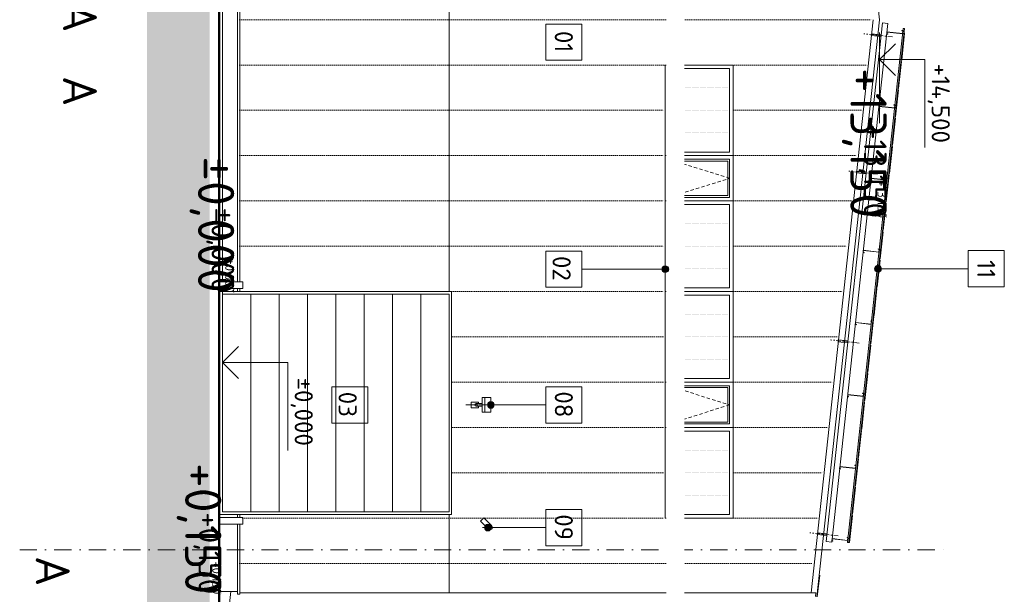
# Model space of a CAD drawing. Header units: millimetres. Extents: x -725694 to 4766210, y -2984614 to 2187451.
# Tile 21 of 256: x -29905 to -8172, y -980 to 11700. Entities that reach past the tile are written whole.
import ezdxf
from ezdxf import colors
from ezdxf.entities.mleader import LeaderData, LeaderLine
from ezdxf.enums import TextEntityAlignment as Align
from ezdxf.math import Vec2, Vec3

# ---------------------------------------------------------------- set-up
doc = ezdxf.new("R2010")
doc.units = ezdxf.units.MM
for name, pattern in [('CARKOVANA', [5, 3, -2]), ('CENTERX2', [101.6, 63.5, -12.7, 12.7, -12.7]), ('DASHDOT', [25.4, 12.7, -6.35, 0, -6.35]), ('DIVIDE', [31.75, 12.7, -6.35, 0, -6.35, 0, -6.35]), ('DOT', [6.35, 0, -6.35])]:
    doc.linetypes.add(name, pattern=pattern)
for name, color, linetype in [('0 @ 1', 7, 'Continuous'), ('0 @ 10', 7, 'Continuous'), ('0 @ 100', 7, 'Continuous'), ('0 @ 200', 7, 'Continuous'), ('0 @ 250 (1)', 7, 'Continuous'), ('0 @ 250 (2)', 7, 'Continuous'), ('0 @ 400', 7, 'Continuous')]:
    doc.layers.add(name, color=color, linetype=linetype)
for name, color, linetype, lineweight in [('A99_FVE_řez', 7, 'Continuous', 5), ('A99_N_kce-pohl', 7, 'Continuous', 9), ('A99_N_koty-200-vysk', 7, 'Continuous', 9), ('A99_N_leg-text', 7, 'Continuous', 9), ('A99_N_osy', 7, 'CENTERX2', 9), ('A99_N_sraf', 7, 'Continuous', 0), ('A99_N_sraf @ 200', 7, 'Continuous', 0), ('A99_N_txt-popis-200', 7, 'Continuous', 5), ('A99_N_txt-popis-50 @ 200', 7, 'Continuous', 9), ('A99_S_kce-pohl', 7, 'Continuous', 5), ('PBS - odstupy', 1, 'DIVIDE', 30)]:
    doc.layers.add(name, color=color, linetype=linetype, lineweight=lineweight)
doc.styles.add('A99_kota', font='isocpeur.ttf', dxfattribs={"height": 2})
doc.styles.add('A99_popis', font='isocpeur.ttf')
doc.styles.add('ad_popis 100', font='isocpeur.ttf', dxfattribs={"height": 200})
doc.styles.add('ISOCPEUR_2', font='isocpeur.ttf', dxfattribs={"height": 2})

# ---------------------------------------------------------------- blocks, each defined once
blk = doc.blocks.new('*U149')
at = {"color": 0, "linetype": 'ByBlock', "lineweight": -2}
blk.add_line((3, 0), (-7, 0), dxfattribs=at)
for points in [[(0, 0), (0, 7.2), (0, 7.2), (-9.7, 7.2)], [(1.75, 1.75), (0, 0), (-1.75, 1.75)]]:
    blk.add_lwpolyline(points, dxfattribs=at)
at = {"color": 0, "linetype": 'ByBlock', "lineweight": -2, "style": 'A99_kota'}
blk.add_attdef('VYSKA', text='', height=2, dxfattribs=at).set_placement((-2, 9.95), align=Align.TOP_RIGHT)
blk.add_attdef('POPIS', text='', height=2, dxfattribs=at).set_placement((-9.2, 6.7), align=Align.TOP_LEFT)
blk = doc.blocks.new('*U6416')
at = {"layer": 'A99_N_koty-200-vysk', "lineweight": 5}
ref = blk.add_blockref('*U149', (-25425, 4135), dxfattribs=dict(at, xscale=-200, yscale=200, zscale=200, rotation=269.9999999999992))
ref.add_attrib('VYSKA', '±0,000', dxfattribs={"layer": '0 @ 400', "color": 0, "linetype": 'ByBlock', "lineweight": -2, "height": 800, "rotation": 270, "style": 'A99_kota'}).set_placement((-25170, 5675), align=Align.TOP_RIGHT)
ref = blk.add_blockref('*U149', (-25425, 4135), dxfattribs=dict(at, xscale=-200, yscale=200, zscale=200, rotation=269.9999999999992))
ref.add_attrib('VYSKA', '±0,000', dxfattribs={"layer": '0 @ 250 (1)', "color": 0, "linetype": 'ByBlock', "lineweight": -2, "height": 500, "rotation": 270, "style": 'A99_kota'}).set_placement((-25170, 5675), align=Align.TOP_RIGHT)
ref = blk.add_blockref('*U149', (-25425, 4135), dxfattribs=dict(at, xscale=-200, yscale=200, zscale=200, rotation=269.9999999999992))
ref.add_attrib('VYSKA', '±0,000', dxfattribs={"layer": '0 @ 250 (2)', "color": 0, "linetype": 'ByBlock', "lineweight": -2, "height": 500, "rotation": 270, "style": 'A99_kota'}).set_placement((-25170, 5675), align=Align.TOP_RIGHT)
ref = blk.add_blockref('*U149', (-25425, 4135), dxfattribs=dict(at, xscale=-200, yscale=200, zscale=200, rotation=269.9999999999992))
ref.add_attrib('VYSKA', '±0,000', dxfattribs={"layer": '0 @ 100', "color": 0, "linetype": 'ByBlock', "lineweight": -2, "height": 200, "rotation": 270, "style": 'A99_kota'}).set_placement((-25170, 5675), align=Align.TOP_RIGHT)
ref = blk.add_blockref('*U149', (-25425, 4135), dxfattribs=dict(at, xscale=-200, yscale=200, zscale=200, rotation=269.9999999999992))
ref.add_attrib('VYSKA', '±0,000', dxfattribs={"layer": '0 @ 10', "color": 0, "linetype": 'ByBlock', "lineweight": -2, "height": 20, "rotation": 270, "style": 'A99_kota'}).set_placement((-25170, 5675), align=Align.TOP_RIGHT)
ref = blk.add_blockref('*U149', (-25425, 4135), dxfattribs=dict(at, xscale=-200, yscale=200, zscale=200, rotation=269.9999999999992))
ref.add_attrib('VYSKA', '±0,000', dxfattribs={"layer": '0 @ 1', "color": 0, "linetype": 'ByBlock', "lineweight": -2, "height": 2, "rotation": 270, "style": 'A99_kota'}).set_placement((-25170, 5675), align=Align.TOP_RIGHT)
ref = blk.add_blockref('*U149', (-25425, 4135), dxfattribs=dict(at, xscale=-200, yscale=200, zscale=200, rotation=269.9999999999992))
ref.add_attrib('VYSKA', '±0,000', dxfattribs={"layer": '0 @ 200', "color": 0, "linetype": 'ByBlock', "lineweight": -2, "height": 400, "rotation": 270, "style": 'A99_kota'}).set_placement((-23435, 2295), align=Align.TOP_RIGHT)
blk = doc.blocks.new('*U146')
at = {"color": 0, "linetype": 'ByBlock', "lineweight": -2}
blk.add_line((3, 0), (-7, 0), dxfattribs=at)
for points in [[(0, 0), (0, 5), (0, 5), (-9.7, 5)], [(1.75, 1.75), (0, 0), (-1.75, 1.75)]]:
    blk.add_lwpolyline(points, dxfattribs=at)
at = {"color": 0, "linetype": 'ByBlock', "lineweight": -2, "style": 'A99_kota'}
blk.add_attdef('VYSKA', text='', height=2, dxfattribs=at).set_placement((-2, 7.75), align=Align.TOP_RIGHT)
blk.add_attdef('POPIS', text='', height=2, dxfattribs=at).set_placement((-9.2, 4.5), align=Align.TOP_LEFT)
blk = doc.blocks.new('*U6421')
at = {"layer": 'A99_N_koty-200-vysk', "lineweight": 5}
ref = blk.add_blockref('*U146', (-25275, -2040), dxfattribs=dict(at, xscale=-200, yscale=200, zscale=200, rotation=269.9999999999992))
ref.add_attrib('VYSKA', '+0,150', dxfattribs={"layer": '0 @ 400', "color": 0, "linetype": 'ByBlock', "lineweight": -2, "height": 800, "rotation": 270, "style": 'A99_kota'}).set_placement((-25455, -980), align=Align.TOP_RIGHT)
ref = blk.add_blockref('*U146', (-25275, -2040), dxfattribs=dict(at, xscale=-200, yscale=200, zscale=200, rotation=269.9999999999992))
ref.add_attrib('VYSKA', '+0,150', dxfattribs={"layer": '0 @ 250 (1)', "color": 0, "linetype": 'ByBlock', "lineweight": -2, "height": 500, "rotation": 270, "style": 'A99_kota'}).set_placement((-25455, -980), align=Align.TOP_RIGHT)
ref = blk.add_blockref('*U146', (-25275, -2040), dxfattribs=dict(at, xscale=-200, yscale=200, zscale=200, rotation=269.9999999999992))
ref.add_attrib('VYSKA', '+0,150', dxfattribs={"layer": '0 @ 250 (2)', "color": 0, "linetype": 'ByBlock', "lineweight": -2, "height": 500, "rotation": 270, "style": 'A99_kota'}).set_placement((-25455, -980), align=Align.TOP_RIGHT)
ref = blk.add_blockref('*U146', (-25275, -2040), dxfattribs=dict(at, xscale=-200, yscale=200, zscale=200, rotation=269.9999999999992))
ref.add_attrib('VYSKA', '+0,150', dxfattribs={"layer": '0 @ 100', "color": 0, "linetype": 'ByBlock', "lineweight": -2, "height": 200, "rotation": 270, "style": 'A99_kota'}).set_placement((-25455, -980), align=Align.TOP_RIGHT)
ref = blk.add_blockref('*U146', (-25275, -2040), dxfattribs=dict(at, xscale=-200, yscale=200, zscale=200, rotation=269.9999999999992))
ref.add_attrib('VYSKA', '+0,150', dxfattribs={"layer": '0 @ 10', "color": 0, "linetype": 'ByBlock', "lineweight": -2, "height": 20, "rotation": 270, "style": 'A99_kota'}).set_placement((-25455, -980), align=Align.TOP_RIGHT)
ref = blk.add_blockref('*U146', (-25275, -2040), dxfattribs=dict(at, xscale=-200, yscale=200, zscale=200, rotation=269.9999999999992))
ref.add_attrib('VYSKA', '+0,150', dxfattribs={"layer": '0 @ 1', "color": 0, "linetype": 'ByBlock', "lineweight": -2, "height": 2, "rotation": 270, "style": 'A99_kota'}).set_placement((-25455, -980), align=Align.TOP_RIGHT)
ref = blk.add_blockref('*U146', (-25275, -2040), dxfattribs=dict(at, xscale=-200, yscale=200, zscale=200, rotation=269.9999999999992))
ref.add_attrib('VYSKA', '+0,150', dxfattribs={"layer": '0 @ 200', "color": 0, "linetype": 'ByBlock', "lineweight": -2, "height": 400, "rotation": 270, "style": 'A99_kota'}).set_placement((-23725, -3880), align=Align.TOP_RIGHT)
blk = doc.blocks.new('*U148')
at = {"color": 0, "linetype": 'ByBlock', "lineweight": -2}
blk.add_line((3, 0), (-7, 0), dxfattribs=at)
for points in [[(0, 0), (0, 5), (0, 5), (-9.7, 5)], [(1.75, 1.75), (0, 0), (-1.75, 1.75)]]:
    blk.add_lwpolyline(points, dxfattribs=at)
at = {"color": 0, "linetype": 'ByBlock', "lineweight": -2, "style": 'A99_kota'}
blk.add_attdef('VYSKA', text='', height=2, dxfattribs=at).set_placement((-2, 7.75), align=Align.TOP_RIGHT)
blk.add_attdef('POPIS', text='', height=2, dxfattribs=at).set_placement((-9.2, 4.5), align=Align.TOP_LEFT)
blk = doc.blocks.new('*U6422')
at = {"layer": 'A99_N_koty-200-vysk', "lineweight": 5}
ref = blk.add_blockref('*U148', (-10925, 10820), dxfattribs=dict(at, xscale=-200, yscale=200, zscale=200, rotation=269.9999999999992))
ref.add_attrib('VYSKA', '+14,500', dxfattribs={"layer": '0 @ 400', "color": 0, "linetype": 'ByBlock', "lineweight": -2, "height": 800, "rotation": 270, "style": 'A99_kota'}).set_placement((-9520, 28805), align=Align.TOP_RIGHT)
ref = blk.add_blockref('*U148', (-10925, 10820), dxfattribs=dict(at, xscale=-200, yscale=200, zscale=200, rotation=269.9999999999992))
ref.add_attrib('VYSKA', '+14,500', dxfattribs={"layer": '0 @ 250 (1)', "color": 0, "linetype": 'ByBlock', "lineweight": -2, "height": 500, "rotation": 270, "style": 'A99_kota'}).set_placement((-9520, 28805), align=Align.TOP_RIGHT)
ref = blk.add_blockref('*U148', (-10925, 10820), dxfattribs=dict(at, xscale=-200, yscale=200, zscale=200, rotation=269.9999999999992))
ref.add_attrib('VYSKA', '+14,500', dxfattribs={"layer": '0 @ 250 (2)', "color": 0, "linetype": 'ByBlock', "lineweight": -2, "height": 500, "rotation": 270, "style": 'A99_kota'}).set_placement((-9520, 28805), align=Align.TOP_RIGHT)
ref = blk.add_blockref('*U148', (-10925, 10820), dxfattribs=dict(at, xscale=-200, yscale=200, zscale=200, rotation=269.9999999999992))
ref.add_attrib('VYSKA', '+14,500', dxfattribs={"layer": '0 @ 100', "color": 0, "linetype": 'ByBlock', "lineweight": -2, "height": 200, "rotation": 270, "style": 'A99_kota'}).set_placement((-9520, 28805), align=Align.TOP_RIGHT)
ref = blk.add_blockref('*U148', (-10925, 10820), dxfattribs=dict(at, xscale=-200, yscale=200, zscale=200, rotation=269.9999999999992))
ref.add_attrib('VYSKA', '+14,500', dxfattribs={"layer": '0 @ 10', "color": 0, "linetype": 'ByBlock', "lineweight": -2, "height": 20, "rotation": 270, "style": 'A99_kota'}).set_placement((-9520, 28805), align=Align.TOP_RIGHT)
ref = blk.add_blockref('*U148', (-10925, 10820), dxfattribs=dict(at, xscale=-200, yscale=200, zscale=200, rotation=269.9999999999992))
ref.add_attrib('VYSKA', '+14,500', dxfattribs={"layer": '0 @ 1', "color": 0, "linetype": 'ByBlock', "lineweight": -2, "height": 2, "rotation": 270, "style": 'A99_kota'}).set_placement((-9520, 28805), align=Align.TOP_RIGHT)
ref = blk.add_blockref('*U148', (-10925, 10820), dxfattribs=dict(at, xscale=-200, yscale=200, zscale=200, rotation=269.9999999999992))
ref.add_attrib('VYSKA', '+14,500', dxfattribs={"layer": '0 @ 200', "color": 0, "linetype": 'ByBlock', "lineweight": -2, "height": 400, "rotation": 270, "style": 'A99_kota'}).set_placement((-9375, 8980), align=Align.TOP_RIGHT)
blk = doc.blocks.new('*U452')
at = {"color": 0, "linetype": 'ByBlock', "lineweight": -2}
blk.add_line((-3, 0), (7, 0), dxfattribs=at)
for points in [[(0, 0), (0, 5), (0, 5), (9.7, 5)], [(-1.75, 1.75), (0, 0), (1.75, 1.75)]]:
    blk.add_lwpolyline(points, dxfattribs=at)
at = {"color": 0, "linetype": 'ByBlock', "lineweight": -2, "style": 'A99_kota'}
for tag, p in [('VYSKA', (9.2, 7.75)), ('POPIS', (9.2, 4.5))]:
    blk.add_attdef(tag, text='', height=2, dxfattribs=at).set_placement(p, align=Align.TOP_RIGHT)
blk = doc.blocks.new('*U6454')
at = {"layer": 'A99_N_koty-200-vysk', "lineweight": 5}
ref = blk.add_blockref('*U452', (-12276, 25470), dxfattribs=dict(at, xscale=200, yscale=200, zscale=200, rotation=270))
ref.add_attrib('VYSKA', '+13,150', dxfattribs={"layer": '0 @ 200', "color": 0, "linetype": 'ByBlock', "lineweight": -2, "height": 400, "rotation": 270, "style": 'A99_kota'}).set_placement((-10726, 23630), align=Align.TOP_RIGHT)
ref = blk.add_blockref('*U452', (-12276, 25470), dxfattribs=dict(at, xscale=200, yscale=200, zscale=200, rotation=270))
ref.add_attrib('VYSKA', '+13,150', dxfattribs={"layer": '0 @ 100', "color": 0, "linetype": 'ByBlock', "lineweight": -2, "height": 200, "rotation": 270, "style": 'A99_kota'}).set_placement((-10771, 7321), align=Align.TOP_RIGHT)
ref = blk.add_blockref('*U452', (-12276, 25470), dxfattribs=dict(at, xscale=200, yscale=200, zscale=200, rotation=270))
ref.add_attrib('VYSKA', '+13,150', dxfattribs={"layer": '0 @ 1', "color": 0, "linetype": 'ByBlock', "lineweight": -2, "height": 2, "rotation": 270, "style": 'A99_kota'}).set_placement((-10771, 7321), align=Align.TOP_RIGHT)
ref = blk.add_blockref('*U452', (-12276, 25470), dxfattribs=dict(at, xscale=200, yscale=200, zscale=200, rotation=270))
ref.add_attrib('VYSKA', '+13,150', dxfattribs={"layer": '0 @ 400', "color": 0, "linetype": 'ByBlock', "lineweight": -2, "height": 800, "rotation": 270, "style": 'A99_kota'}).set_placement((-10771, 7321), align=Align.TOP_RIGHT)
ref = blk.add_blockref('*U452', (-12276, 25470), dxfattribs=dict(at, xscale=200, yscale=200, zscale=200, rotation=270))
ref.add_attrib('VYSKA', '+13,150', dxfattribs={"layer": '0 @ 10', "color": 0, "linetype": 'ByBlock', "lineweight": -2, "height": 20, "rotation": 270, "style": 'A99_kota'}).set_placement((-10771, 7321), align=Align.TOP_RIGHT)
ref = blk.add_blockref('*U452', (-12276, 25470), dxfattribs=dict(at, xscale=200, yscale=200, zscale=200, rotation=270))
ref.add_attrib('VYSKA', '+13,150', dxfattribs={"layer": '0 @ 250 (1)', "color": 0, "linetype": 'ByBlock', "lineweight": -2, "height": 500, "rotation": 270, "style": 'A99_kota'}).set_placement((-10771, 7321), align=Align.TOP_RIGHT)
ref = blk.add_blockref('*U452', (-12276, 25470), dxfattribs=dict(at, xscale=200, yscale=200, zscale=200, rotation=270))
ref.add_attrib('VYSKA', '+13,150', dxfattribs={"layer": '0 @ 250 (2)', "color": 0, "linetype": 'ByBlock', "lineweight": -2, "height": 500, "rotation": 270, "style": 'A99_kota'}).set_placement((-10771, 7321), align=Align.TOP_RIGHT)

msp = doc.modelspace()

# ---------------------------------------------------------------- hatches: boundary and pattern name
at = {"layer": 'A99_N_leg-text', "lineweight": 5}
h = msp.add_hatch(color=256, dxfattribs=at)
h.dxf.hatch_style = 1
edge = h.paths.add_edge_path()
edge.add_arc((-10960, 6205), 75, 0, 360)
at = {"layer": 'A99_N_sraf @ 200', "linetype": 'Continuous', "lineweight": 0}
h = msp.add_hatch(color=252, dxfattribs=at)
h.dxf.hatch_style = 1
h.paths.add_polyline_path([(-25710, 111540), (-27092.5, 111540), (-27092.5, -5780), (-25710, -5780)])

# ---------------------------------------------------------------- linework, layer by layer
at = {"layer": 'A99_FVE_řez', "lineweight": 5, "ltscale": 2}
for points in [[(-11982.2, 173.3), (-10742.1, 11616.3), (-10861.4, 11629.3), (-12101.5, 186.3)], [(-11631, 165.4), (-10401.7, 11509), (-10371.9, 11505.8), (-11601.2, 162.2)], [(-10419.1, 11395.2), (-10412.6, 11454.9), (-10432.5, 11457.1), (-10432, 11462), (-10407.1, 11459.3), (-10414.6, 11389.7), (-10757.6, 11426.9), (-10761.9, 11387.1), (-10742.1, 11385), (-10742.6, 11380), (-10767.5, 11382.7), (-10762.1, 11432.4), (-10419.1, 11395.2)], [(-10383.2, 11401.4), (-10373.3, 11400.3), (-10437.9, 10803.8), (-10447.8, 10804.9)], [(-10450.8, 10777.6), (-10440.9, 10776.5), (-10505.5, 10180), (-10515.4, 10181.1)], [(-10518.7, 10151.2), (-10508.7, 10150.2), (-10573.4, 9553.7), (-10583.3, 9554.7)], [(-10596.8, 9754.8), (-10590.4, 9814.5), (-10610.3, 9816.7), (-10609.7, 9821.6), (-10584.9, 9818.9), (-10592.4, 9749.3), (-10935.4, 9786.5), (-10939.7, 9746.7), (-10919.8, 9744.6), (-10920.4, 9739.6), (-10945.2, 9742.3), (-10939.8, 9792), (-10596.8, 9754.8)], [(-10586.3, 9527.4), (-10576.3, 9526.3), (-10641, 8929.8), (-10650.9, 8930.9)], [(-10653.9, 8903.5), (-10643.9, 8902.5), (-10708.6, 8306), (-10718.5, 8307)], [(-10721.8, 8277.2), (-10711.8, 8276.1), (-10776.5, 7679.6), (-10786.4, 7680.7)], [(-10769.2, 8164.2), (-10762.8, 8223.8), (-10782.6, 8226), (-10782.1, 8230.9), (-10757.2, 8228.2), (-10764.8, 8158.7), (-11107.8, 8195.8), (-11112.1, 8156.1), (-11092.2, 8153.9), (-11092.7, 8148.9), (-11117.6, 8151.6), (-11112.2, 8201.3), (-10769.2, 8164.2)], [(-10789.9, 7648.4), (-10780, 7647.3), (-10844.6, 7050.8), (-10854.5, 7051.9)], [(-10857.8, 7022.1), (-10847.8, 7021), (-10912.5, 6424.5), (-10922.4, 6425.5)], [(-10941.6, 6573.5), (-10935.1, 6633.1), (-10955, 6635.3), (-10954.5, 6640.3), (-10929.6, 6637.6), (-10937.2, 6568), (-11280.2, 6605.1), (-11284.5, 6565.4), (-11264.6, 6563.2), (-11265.1, 6558.2), (-11290, 6560.9), (-11284.6, 6610.6), (-10941.6, 6573.5)], [(-10925.4, 6398.2), (-10915.4, 6397.1), (-10980.1, 5800.6), (-10990, 5801.7)], [(-10993.3, 5771.9), (-10983.3, 5770.8), (-11048, 5174.3), (-11057.9, 5175.4)], [(-11114, 4982.8), (-11107.5, 5042.4), (-11127.4, 5044.6), (-11126.9, 5049.6), (-11102, 5046.9), (-11109.5, 4977.3), (-11452.5, 5014.4), (-11456.8, 4974.7), (-11437, 4972.5), (-11437.5, 4967.6), (-11462.3, 4970.2), (-11457, 5020), (-11114, 4982.8)], [(-11060.9, 5148), (-11050.9, 5146.9), (-11115.6, 4550.4), (-11125.5, 4551.5)], [(-11193.9, 3920.2), (-11184, 3919.1), (-11119.3, 4515.6), (-11129.3, 4516.7)], [(-11261.5, 3296.4), (-11251.6, 3295.3), (-11186.9, 3891.8), (-11196.9, 3892.9)], [(-11286.3, 3392.1), (-11279.9, 3451.8), (-11299.8, 3453.9), (-11299.2, 3458.9), (-11274.4, 3456.2), (-11281.9, 3386.6), (-11624.9, 3423.8), (-11629.2, 3384), (-11609.3, 3381.8), (-11609.9, 3376.9), (-11634.7, 3379.6), (-11629.3, 3429.3), (-11286.3, 3392.1)], [(-11329.9, 2665.1), (-11320, 2664), (-11255.3, 3260.5), (-11265.3, 3261.6)], [(-11397.5, 2041.2), (-11387.6, 2040.1), (-11322.9, 2636.6), (-11332.9, 2637.7)], [(-11465.4, 1414.9), (-11455.5, 1413.8), (-11390.8, 2010.3), (-11400.8, 2011.4)], [(-11458.7, 1801.4), (-11452.3, 1861.1), (-11472.1, 1863.2), (-11471.6, 1868.2), (-11446.8, 1865.5), (-11454.3, 1795.9), (-11797.3, 1833.1), (-11801.6, 1793.3), (-11781.7, 1791.2), (-11782.2, 1786.2), (-11807.1, 1788.9), (-11801.7, 1838.6), (-11458.7, 1801.4)], [(-11533, 791), (-11523.1, 790), (-11458.4, 1386.5), (-11468.4, 1387.5)], [(-11600.9, 164.7), (-11590.9, 163.6), (-11526.3, 760.1), (-11536.2, 761.2)], [(-11631.1, 210.7), (-11624.6, 270.4), (-11644.5, 272.5), (-11644, 277.5), (-11619.1, 274.8), (-11626.7, 205.2), (-11969.7, 242.4), (-11974, 202.6), (-11954.1, 200.5), (-11954.6, 195.5), (-11979.5, 198.2), (-11974.1, 247.9), (-11631.1, 210.7)]]:
    msp.add_lwpolyline(points, close=True, dxfattribs=at)
at = {"layer": 'A99_FVE_řez', "linetype": 'DASHDOT', "lineweight": 5, "ltscale": 8}
for points in [[(-10643.7, 11319), (-11275.1, 11387.4)], [(-10972.1, 8289.2), (-11603.4, 8357.7)], [(-11375.7, 4564.4), (-12007, 4632.8)], [(-11836.9, 308.5), (-12468.2, 376.9)]]:
    msp.add_lwpolyline(points, dxfattribs=at)
at = {"layer": 'A99_FVE_řez', "lineweight": 5}
for points in [[(-10895.1, 11366.4), (-10899.4, 11326.6), (-11108.2, 11349.2), (-11103.9, 11389)], [(-11223.4, 8336.6), (-11227.7, 8296.8), (-11436.5, 8319.5), (-11432.2, 8359.2)], [(-11627.1, 4611.8), (-11631.4, 4572), (-11840.2, 4594.6), (-11835.9, 4634.4)], [(-12092.6, 316.1), (-12088.3, 355.8), (-12297.1, 378.4), (-12301.4, 338.7)]]:
    msp.add_lwpolyline(points, close=True, dxfattribs=at)
at = {"layer": 'A99_N_kce-pohl', "color": 252, "lineweight": 50}
msp.add_line((-25505, -5755), (-25505, 106580), dxfattribs=at)
at = {"layer": 'A99_N_kce-pohl', "color": 1, "linetype": 'Continuous', "lineweight": 9}
for p, q in [((-25095, 24515), (-25095, 5915)), ((-25095, 24515), (-25095, 5915)), ((-25045, 24515), (-25045, 5915)), ((-25045, 24515), (-25045, 5915)), ((-20375, 5700), (-25525, 5700)), ((-20375, 5700), (-20375, 780)), ((-20375, 780), (-25525, 780)), ((-25095, -915), (-25095, 565)), ((-25045, -950), (-25045, 565))]:
    msp.add_line(p, q, dxfattribs=at)
at = {"layer": 'A99_N_kce-pohl', "color": 1, "linetype": 'Continuous', "lineweight": 13}
for p in [(-12309.6, 24438.4), (-12309.6, -1038.4)]:
    msp.add_line(p, (-10929.2, 11700), dxfattribs=at)
at = {"layer": 'A99_N_kce-pohl', "color": 1, "linetype": 'Continuous', "lineweight": 5}
for p, q in [((-25045, 5765), (-25045, 5700)), ((-20425, 5640), (-25425, 5640)), ((-25425, 5640), (-25425, 840)), ((-20425, 5640), (-20425, 840)), ((-20425, 840), (-25425, 840)), ((-25095, 715), (-25095, 780)), ((-25045, 715), (-25045, 780))]:
    msp.add_line(p, q, dxfattribs=at)
at = {"layer": 'A99_N_kce-pohl', "color": 1, "lineweight": 9}
for points in [[(-20425, 5700), (-20425, 24515)], [(-20425, -950), (-20425, 780)]]:
    msp.add_lwpolyline(points, dxfattribs=at)
at = {"layer": 'A99_N_kce-pohl', "color": 1, "linetype": 'Continuous', "lineweight": 5}
for points in [[(-12435.8, -950), (-11065, 11700)], [(-25095, 5765), (-25095, 5700)], [(-24800, 5640), (-24800, 5640), (-24800, 840)], [(-24175, 5640), (-24175, 5640), (-24175, 840)], [(-23550, 5640), (-23550, 5640), (-23550, 840)], [(-22925, 5640), (-22925, 5640), (-22925, 840)], [(-22300, 5640), (-22300, 5640), (-22300, 840)], [(-21675, 5640), (-21675, 5640), (-21675, 840)], [(-21050, 5640), (-21050, 5640), (-21050, 840)], [(-19775, 3172.5), (-19775, 3137.5), (-19940, 3137.5), (-19940, 3262.5), (-19775, 3262.5), (-19775, 3227.5)], [(-19640, 3360), (-19640, 3040)], [(-20060, 3200), (-19802.5, 3200)], [(-19830.2, 3227.5), (-19700, 3227.5)], [(-19830.2, 3172.5), (-19700, 3172.5)], [(-19775, 3200), (-19380.2, 3200)], [(-19690, 492.5), (-19390, 492.5)], [(-12247.4, -557.3), (-12299.7, -1039.5)], [(-12343.5, -1025.9), (-12335.3, -950)]]:
    msp.add_lwpolyline(points, dxfattribs=at)
at = {"layer": 'A99_N_kce-pohl', "linetype": 'Continuous', "lineweight": 9, "ltscale": 0.5}
for points in [[(-14155, 10700), (-14155, 8700), (-15655, 8700), (-15655, 10700)], [(-14235, 10620), (-14235, 8780), (-15575, 8780), (-15575, 10620)], [(-14155, 8700), (-14155, 7700), (-15655, 7700), (-15655, 8700)], [(-14235, 8620), (-14235, 7780), (-15575, 7780), (-15575, 8620)], [(-14155, 5700), (-14155, 7700), (-15655, 7700), (-15655, 5700)], [(-14235, 5780), (-14235, 7620), (-15575, 7620), (-15575, 5780)], [(-14155, 5700), (-14155, 3700), (-15655, 3700), (-15655, 5700)], [(-14235, 5620), (-14235, 3780), (-15575, 3780), (-15575, 5620)], [(-14155, 2700), (-14155, 3700), (-15655, 3700), (-15655, 2700)], [(-14235, 2780), (-14235, 3620), (-15575, 3620), (-15575, 2780)], [(-14155, 700), (-14155, 2700), (-15655, 2700), (-15655, 700)], [(-14235, 780), (-14235, 2620), (-15575, 2620), (-15575, 780)]]:
    msp.add_lwpolyline(points, close=True, dxfattribs=at)
at = {"layer": 'A99_N_kce-pohl', "linetype": 'DOT', "lineweight": 0, "ltscale": 4}
for points in [[(-15575, 10200), (-14235, 10200)], [(-15575, 9700), (-14235, 9700)], [(-15575, 9200), (-14235, 9200)], [(-15575, 7200), (-14235, 7200)], [(-15575, 6700), (-14235, 6700)], [(-15575, 6200), (-14235, 6200)], [(-15575, 5200), (-14235, 5200)], [(-15575, 4700), (-14235, 4700)], [(-15575, 4200), (-14235, 4200)], [(-15575, 2200), (-14235, 2200)], [(-15575, 1700), (-14235, 1700)], [(-15575, 1200), (-14235, 1200)]]:
    msp.add_lwpolyline(points, dxfattribs=at)
at = {"layer": 'A99_N_kce-pohl', "linetype": 'CARKOVANA', "lineweight": 0, "ltscale": 25}
for points in [[(-15575, 7780), (-14235, 8200), (-15575, 8620)], [(-15575, 3620), (-14235, 3200), (-15575, 2780)]]:
    msp.add_lwpolyline(points, dxfattribs=at)
at = {"layer": 'A99_N_kce-pohl', "linetype": 'Continuous', "lineweight": 5, "ltscale": 0.5}
for points in [[(-14275, 8580), (-14275, 7820), (-15535, 7820), (-15535, 8580)], [(-14275, 2820), (-14275, 3580), (-15535, 3580), (-15535, 2820)]]:
    msp.add_lwpolyline(points, close=True, dxfattribs=at)
at = {"layer": 'A99_N_kce-pohl', "color": 1, "linetype": 'Continuous', "lineweight": 5}
for points in [[(-19505.2, 3360), (-19505.2, 3040), (-19700, 3040), (-19700, 3360)], [(-19482.9, 529.6), (-19557.1, 455.4), (-19737.4, 635.7), (-19663.2, 709.9)]]:
    msp.add_lwpolyline(points, close=True, dxfattribs=at)
at = {"layer": 'A99_N_kce-pohl', "color": 1, "linetype": 'Continuous', "lineweight": 9}
msp.add_lwpolyline([(-25045, -950), (-25045, -980), (-25095, -980), (-25095, -915), (-25505, -915)], dxfattribs=at)
at = {"layer": 'A99_N_kce-pohl', "color": 1, "linetype": 'Continuous', "lineweight": 13}
msp.add_lwpolyline([(-12335.3, -950), (-25045, -950)], dxfattribs=at)
at = {"layer": 'A99_N_kce-pohl', "color": 1, "linetype": 'Continuous', "lineweight": 5}
for centre, radius in [((-19830, 3200), 27.5), ((-19520, 492.5), 45)]:
    msp.add_circle(centre, radius, dxfattribs=at)
at = {"layer": 'A99_N_leg-text', "lineweight": 9}
for points in [[(-17495, 11605), (-18295, 11605), (-18295, 10805), (-17495, 10805)], [(-17495, 6595), (-18295, 6595), (-18295, 5795), (-17495, 5795)], [(-8172.5, 5805), (-8972.5, 5805), (-8972.5, 6605), (-8172.5, 6605)], [(-22217.5, 3595), (-23017.5, 3595), (-23017.5, 2795), (-22217.5, 2795)]]:
    msp.add_lwpolyline(points, close=True, dxfattribs=at)
for points in [[(-17495, 6195), (-15655, 6195)], [(-8972.5, 6205), (-10960, 6205)], [(-18295, 3200), (-19572.5, 3200)], [(-18295, 492.2), (-19572.5, 492.2)]]:
    msp.add_lwpolyline(points, dxfattribs=at)
at = {"layer": 'A99_N_leg-text', "lineweight": 5}
msp.add_circle((-10960, 6205), 75, dxfattribs=at)
at = {"layer": 'A99_N_osy', "color": 5, "linetype": 'DASHDOT', "lineweight": 9, "ltscale": 30}
msp.add_lwpolyline([(-29905, 0), (-9440, 0)], dxfattribs=at)
at = {"layer": 'A99_N_sraf', "linetype": 'DOT', "lineweight": 5, "ltscale": 7}
for points in [[(-25045, 11700), (-11065, 11700)], [(-25045, 10700), (-11173.4, 10700)], [(-25045, 9700), (-15655, 9700)], [(-14145, 9700), (-11281.7, 9700)], [(-25045, 8700), (-15655, 8700)], [(-14145, 8700), (-11390.1, 8700)], [(-25045, 7700), (-15655, 7700)], [(-14145, 7700), (-11498.5, 7700)], [(-25045, 6700), (-15655, 6700)], [(-14145, 6700), (-11606.8, 6700)], [(-25045, 5700), (-15655, 5700)], [(-14145, 5700), (-11715.2, 5700)], [(-20345, 4700), (-15655, 4700)], [(-14145, 4700), (-11823.6, 4700)], [(-20345, 3700), (-15655, 3700)], [(-14145, 3700), (-11931.9, 3700)], [(-20345, 2700), (-15655, 2700)], [(-14145, 2700), (-12040.3, 2700)], [(-20345, 1700), (-15655, 1700)], [(-14145, 1700), (-12148.7, 1700)], [(-24980, 700), (-15655, 700)], [(-14145, 700), (-12257, 700)], [(-25045, -300), (-12365.4, -300)]]:
    msp.add_lwpolyline(points, dxfattribs=at)
at = {"layer": 'A99_S_kce-pohl'}
for points in [[(-25425, 5915), (-25425, 33590)], [(-25425, 3442.5), (-25425, 5765)]]:
    msp.add_lwpolyline(points, dxfattribs=at)
at = {"layer": 'A99_S_kce-pohl', "lineweight": 9}
for points in [[(-25505, 5915), (-24980, 5915), (-24980, 5765), (-25505, 5765)], [(-25505, 565), (-24980, 565), (-24980, 715), (-25505, 715)], [(-25247.8, -915), (-25505, -3230)]]:
    msp.add_lwpolyline(points, dxfattribs=at)

# ---------------------------------------------------------------- block references
at = {"layer": 'PBS - odstupy', "color": 4, "linetype": 'Continuous', "lineweight": 0}
for name in ['*U6422', '*U6454', '*U6416', '*U6421']:
    msp.add_blockref(name, (0, 0), dxfattribs=at)

# ---------------------------------------------------------------- texts
at = {"layer": 'A99_N_leg-text', "lineweight": 9, "char_height": 400, "width": 717.083, "attachment_point": 2, "rotation": 270, "line_spacing_factor": 1.149209, "style": 'ISOCPEUR_2'}
for s, insert in [('{\\fISOCPEUR|b1|i0|c238|p34;02}', (-17743.2, 6212.5)), ('{\\fISOCPEUR|b1|i0|c238|p34;03}', (-22465.7, 3212.5))]:
    msp.add_mtext(s, dxfattribs=dict(at, insert=insert))
at = {"layer": 'A99_N_leg-text', "lineweight": 9, "insert": (-17695, 3210), "char_height": 400, "width": 402.994, "attachment_point": 2, "rotation": 270, "line_spacing_factor": 1.149209, "style": 'ISOCPEUR_2', "bg_fill": 3, "box_fill_scale": 1, "bg_fill_color": 256, "bg_fill_transparency": 0}
msp.add_mtext('\\A1;{\\fISOCPEUR|b1|i0|c238|p34;08}', dxfattribs=at)
at = {"layer": 'A99_N_txt-popis-200', "lineweight": 9, "ltscale": 5, "style": 'ad_popis 100'}
msp.add_text('HALA  A', height=750, rotation=270, dxfattribs=at).set_placement((-28950, 13955))
at = {"layer": 'A99_N_txt-popis-200', "color": 5, "lineweight": 0, "insert": (-28800, -131.7), "char_height": 750, "attachment_point": 1, "rotation": 270, "style": 'ad_popis 100'}
msp.add_mtext_dynamic_manual_height_columns('A', width=832.5, gutter_width=1000, heights=[0], dxfattribs=at)

# ---------------------------------------------------------------- next in the draw order: linework, layer by layer
at = {"layer": 'A99_N_leg-text', "lineweight": 9}
msp.add_lwpolyline([(-17495, 3600), (-18295, 3600), (-18295, 2800), (-17495, 2800)], close=True, dxfattribs=at)

# ---------------------------------------------------------------- next in the draw order: texts
at = {"layer": 'A99_N_leg-text', "lineweight": 9, "char_height": 400, "width": 402.994, "attachment_point": 2, "rotation": 270, "line_spacing_factor": 1.149209, "style": 'ISOCPEUR_2', "bg_fill": 3, "box_fill_scale": 1, "bg_fill_color": 256, "bg_fill_transparency": 0}
for s, insert in [('\\A1;{\\fISOCPEUR|b1|i0|c238|p34;01}', (-17695, 11215)), ('\\A1;{\\fISOCPEUR|b1|i0|c238|p34;11}', (-8372.5, 6195)), ('\\A1;{\\fISOCPEUR|b1|i0|c238|p34;09}', (-17695, 502.2))]:
    msp.add_mtext(s, dxfattribs=dict(at, insert=insert))

# ---------------------------------------------------------------- next in the draw order: linework, layer by layer
at = {"layer": 'A99_N_leg-text', "lineweight": 9}
msp.add_lwpolyline([(-17495, 892.2), (-18295, 892.2), (-18295, 92.2), (-17495, 92.2)], close=True, dxfattribs=at)

# ---------------------------------------------------------------- next in the draw order: leaders
at = {"layer": 'A99_N_txt-popis-50 @ 200', "lineweight": 9}
ml = msp.add_multileader_mtext('Standard', dxfattribs=at)
ml.set_content('\\A1;{\\C256;vertikalní panely budou v úrovni +5,000 m (horní hrana vrat) horizontálně rozděleny na dvě části. }', color=1, style='A99_popis')
ml.set_leader_properties(color=256, linetype='ByLayer', lineweight=-1)
ml.build(insert=Vec2(0, 0))
ml.multileader.update_dxf_attribs({"dogleg_length": 1, "arrow_head_size": 300, "scale": 200})
ctx = ml.context
ctx.base_point, ctx.scale, ctx.char_height, ctx.arrow_head_size, ctx.landing_gap_size, ctx.plane_origin, ctx.plane_x_axis, ctx.plane_y_axis = Vec3(-15492.1, 62540), 200, 400, 300, 250, Vec3(-22778.5, 49960), Vec3(0, -1), Vec3(1, 0)
notes = []
notes.append((ctx, [(1, (1, 1, 0), (-15492.1, 46395), (0, 1), 585, [(0, [(-20425, 46390)], 0, [])])]))
ctx.mtext.insert, ctx.mtext.text_direction, ctx.mtext.rotation, ctx.mtext.width, ctx.mtext.flow_direction = Vec3(-15232.1, 62290), Vec3(0, -1), 4.712389, 15234.519, 5
ctx.mtext.has_bg_fill, ctx.mtext.bg_color, ctx.mtext.bg_scale_factor, ctx.mtext.bg_transparency, ctx.mtext.use_window_bg_color = 1, -1073741824, 1, 0, 1
for ctx, leaders in notes:
    for number, flags, end, landing, length, lines in leaders:
        leader = LeaderData()
        leader.index, (leader.has_last_leader_line, leader.has_dogleg_vector, leader.attachment_direction) = number, flags
        leader.last_leader_point, leader.dogleg_vector, leader.dogleg_length = Vec3(end), Vec3(landing), length
        for number, points, colour, breaks in lines:
            line = LeaderLine()
            line.index, line.vertices, line.color, line.breaks = number, Vec3.list(points), colors.encode_raw_color(colour), breaks
            leader.lines.append(line)
        ctx.leaders.append(leader)

# ---------------------------------------------------------------- next in the draw order: hatches: boundary and pattern name
at = {"layer": 'A99_N_leg-text', "lineweight": 5}
h = msp.add_hatch(color=256, dxfattribs=at)
h.dxf.hatch_style = 1
edge = h.paths.add_edge_path()
edge.add_arc((-15655, 6195.6), 75, 0, 360)
h = msp.add_hatch(color=256, dxfattribs=at)
h.dxf.hatch_style = 1
edge = h.paths.add_edge_path()
edge.add_arc((-19505.2, 3200), 75, 0, 360)
h = msp.add_hatch(color=256, dxfattribs=at)
h.dxf.hatch_style = 1
edge = h.paths.add_edge_path()
edge.add_arc((-19572.5, 492.2), 75, 0, 360)

# ---------------------------------------------------------------- next in the draw order: linework, layer by layer
for centre in [(-15655, 6195.6), (-19505.2, 3200), (-19572.5, 492.2)]:
    msp.add_circle(centre, 75, dxfattribs=at)

doc.saveas('drawing.dxf')
